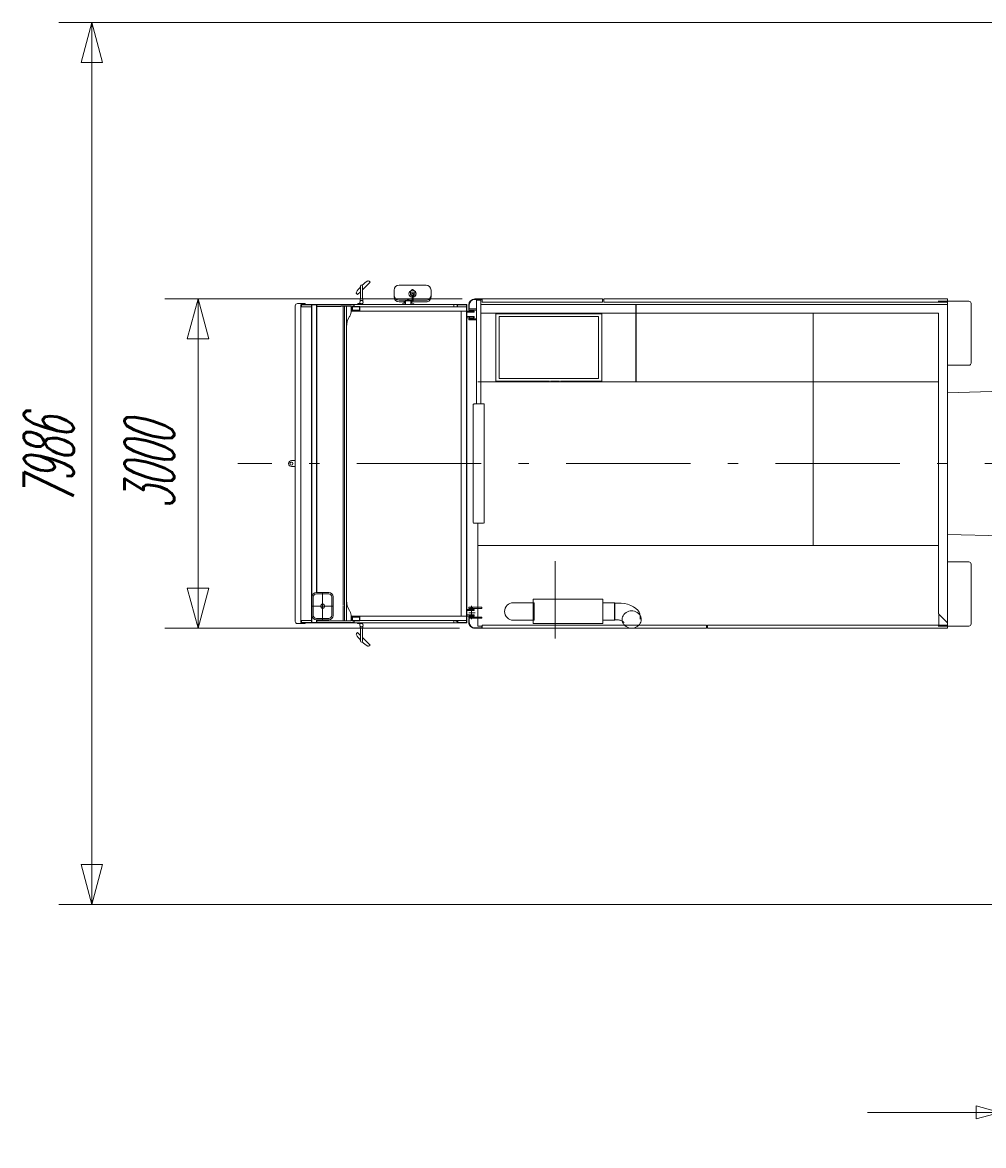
# Model space of a CAD drawing. Extents: x 4151 to 29084, y 1250 to 42319.
# Tile 1 of 30: x 4151 to 12847, y 1250 to 11413. Entities that reach past the tile are written whole.
import ezdxf
from ezdxf.enums import TextEntityAlignment as Align

# ---------------------------------------------------------------- set-up
doc = ezdxf.new("R2010")
doc.units = 0
doc.header["$LTSCALE"] = 37.5
doc.header["$MEASUREMENT"] = 0
doc.linetypes.add('CENTER', pattern=[50.5, 30, -9, 2.5, -9])
doc.layers.add('1', color=7, linetype='Continuous')
doc.layers.add('6', color=7, linetype='Continuous')
doc.styles.get("Standard").update_dxf_attribs({"font": 'txt', "bigfont": 'bigfont'})
doc.dimstyles.get("Standard").update_dxf_attribs({"dimtxt": 0.18, "dimasz": 0.18, "dimexe": 0.18, "dimexo": 0.0625, "dimgap": 0.09, "dimtad": 0, "dimtih": 1, "dimtoh": 1, "dimdec": 4, "dimzin": 0, "dimdsep": 46, "dimtxsty": 'Standard', "dimcen": 0.09, "dimadec": 0, "dimazin": 0, "dimtfac": 1, "dimtdec": 4, "dimtofl": 0, "dimtmove": 0, "dimatfit": 0, "dimfxl": 1, "dimtolj": 1, "dimtzin": 0, "dimarcsym": 0})

# ---------------------------------------------------------------- blocks, each defined once
blk = doc.blocks.new('*G2')
at = {"layer": '1', "color": 7, "linetype": 'Continuous', "lineweight": 9}
blk.add_line((12440, 8161), (8272, 8161), dxfattribs=at)
blk = doc.blocks.new('*G9')
at = {"layer": '1', "color": 7, "linetype": 'Continuous', "lineweight": 9}
for p, q in [((7886, 8861), (8170, 8861)), ((8170, 8861), (8170, 5981)), ((8170, 5981), (7871, 5981))]:
    blk.add_line(p, q, dxfattribs=at)
blk = doc.blocks.new('*G10')
at = {"layer": '1', "color": 7, "linetype": 'Continuous', "lineweight": 9}
for p, q in [((8194, 6016), (8190, 6016)), ((8190, 6016), (8190, 5985)), ((8194, 5985), (8194, 6016)), ((8310, 5935), (8244, 5935)), ((8244, 5931), (8310, 5931)), ((10340, 5959), (8310, 5959)), ((8310, 5959), (8310, 5931)), ((8310, 5931), (8310, 5935)), ((8310, 5931), (10340, 5931)), ((10340, 5931), (10340, 5959))]:
    blk.add_line(p, q, dxfattribs=at)
for radius, end in [(54, -89.9998), (50, -90.0002)]:
    blk.add_arc((8244, 5985), radius, 180, end, dxfattribs=at)
blk = doc.blocks.new('*G11')
at = {"layer": '1', "color": 7, "linetype": 'Continuous', "lineweight": 9}
for p, q in [((8190, 8826), (8190, 8857)), ((8194, 8857), (8194, 8826)), ((8244, 8911), (8310, 8911)), ((8310, 8907), (8244, 8907)), ((8310, 8911), (8310, 8907)), ((9400, 8911), (8310, 8911)), ((8310, 8911), (8310, 8883)), ((8310, 8883), (9400, 8883)), ((9400, 8883), (9400, 8911)), ((8194, 8826), (8190, 8826))]:
    blk.add_line(p, q, dxfattribs=at)
for radius, end in [(54, 180), (50, 179.9997)]:
    blk.add_arc((8244, 8857), radius, 90, end, dxfattribs=at)
blk = doc.blocks.new('*G26')
at = {"layer": '1', "color": 7, "linetype": 'Continuous', "lineweight": 9}
for p, q in [((12437, 8891), (12520, 8891)), ((12520, 8891), (12714, 8891)), ((12734, 8871), (12734, 8361))]:
    blk.add_line(p, q, dxfattribs=at)
blk.add_arc((12714, 8871), 20, 0, 90.0018, dxfattribs=at)
blk = doc.blocks.new('*G27')
at = {"layer": '1', "color": 7, "linetype": 'Continuous', "lineweight": 9}
blk.add_line((11635, 8911), (12520, 8911), dxfattribs=at)
blk = doc.blocks.new('*G28')
at = {"layer": '1', "color": 7, "linetype": 'Continuous', "lineweight": 9}
blk.add_line((12520, 6123), (12520, 6220), dxfattribs=at)
blk = doc.blocks.new('*G29')
at = {"layer": '1', "color": 7, "linetype": 'Continuous', "lineweight": 9}
for p, q in [((12734, 5971), (12734, 6511)), ((12442, 6051), (12442, 5951)), ((12437, 5951), (12520, 5951)), ((12520, 5951), (12714, 5951))]:
    blk.add_line(p, q, dxfattribs=at)
blk.add_arc((12714, 5971), 20, -90, 0.0018, dxfattribs=at)
blk = doc.blocks.new('*G30')
at = {"layer": '1', "color": 7, "linetype": 'Continuous', "lineweight": 9}
for p, q in [((8433, 8166), (8433, 8776)), ((8433, 8776), (9393, 8776)), ((9393, 8776), (9393, 8166)), ((8920, 8166), (8433, 8166)), ((9393, 8166), (9020, 8166))]:
    blk.add_line(p, q, dxfattribs=at)
blk = doc.blocks.new('*G31')
at = {"layer": '1', "color": 7, "linetype": 'Continuous', "lineweight": 9}
for p, q in [((9705, 8861), (9700, 8861)), ((9700, 8861), (9700, 8781)), ((9705, 8790), (9705, 8861)), ((9740, 8781), (9700, 8781)), ((9700, 8781), (9700, 8161)), ((9705, 8790), (9705, 8161))]:
    blk.add_line(p, q, dxfattribs=at)
blk = doc.blocks.new('*G32')
at = {"layer": '1', "color": 7, "linetype": 'Continuous', "lineweight": 9}
for p, q in [((9410, 8883), (9410, 8911)), ((9410, 8911), (11625, 8911)), ((12520, 8883), (9410, 8883))]:
    blk.add_line(p, q, dxfattribs=at)
blk = doc.blocks.new('*G33')
at = {"layer": '1', "color": 7, "linetype": 'Continuous', "lineweight": 9}
blk.add_line((12440, 6681), (8272, 6681), dxfattribs=at)
blk = doc.blocks.new('*G34')
at = {"layer": '1', "color": 7, "linetype": 'Continuous', "lineweight": 9}
blk.add_line((12440, 6741), (12440, 6681), dxfattribs=at)
blk = doc.blocks.new('*G35')
at = {"layer": '1', "color": 7, "linetype": 'Continuous', "lineweight": 9}
blk.add_line((12440, 7451), (12440, 7391), dxfattribs=at)
blk = doc.blocks.new('*G36')
at = {"layer": '1', "color": 7, "linetype": 'Continuous', "lineweight": 9}
for p, q in [((12520, 8911), (12520, 8730)), ((12520, 8613), (12520, 7423))]:
    blk.add_line(p, q, dxfattribs=at)
blk = doc.blocks.new('*G38')
at = {"layer": '1', "color": 7, "linetype": 'Continuous', "lineweight": 9}
for p, q in [((8300, 8861), (12520, 8861)), ((8300, 8781), (8300, 8861)), ((12440, 8781), (8300, 8781))]:
    blk.add_line(p, q, dxfattribs=at)
blk = doc.blocks.new('*G39')
at = {"layer": '1', "color": 7, "linetype": 'Continuous', "lineweight": 9}
for p, q in [((12520, 5981), (12520, 8861)), ((12440, 8781), (12440, 6061)), ((12440, 6061), (12520, 5981))]:
    blk.add_line(p, q, dxfattribs=at)
blk = doc.blocks.new('*G40')
at = {"layer": '1', "color": 7, "linetype": 'Continuous', "lineweight": 9}
blk.add_line((12440, 6061), (12520, 5981), dxfattribs=at)
blk = doc.blocks.new('*G37')
at = {"color": 7, "linetype": 'Continuous', "lineweight": 9}
for name in ['*G38', '*G39', '*G40']:
    blk.add_blockref(name, (0, 0), dxfattribs=at)
blk = doc.blocks.new('*G41')
at = {"layer": '1', "color": 7, "linetype": 'Continuous', "lineweight": 9}
blk.add_line((9870, 8781), (9930, 8781), dxfattribs=at)
blk = doc.blocks.new('*G42')
at = {"layer": '1', "color": 7, "linetype": 'Continuous', "lineweight": 9}
blk.add_line((11965, 8781), (11905, 8781), dxfattribs=at)
blk = doc.blocks.new('*G43')
at = {"layer": '1', "color": 7, "linetype": 'Continuous', "lineweight": 9}
for p, q in [((11305, 8781), (11245, 8781)), ((11305, 8161), (11305, 8781))]:
    blk.add_line(p, q, dxfattribs=at)
blk = doc.blocks.new('*G44')
at = {"layer": '1', "color": 7, "linetype": 'Continuous', "lineweight": 9}
blk.add_line((8300, 8101), (8300, 8161), dxfattribs=at)
blk = doc.blocks.new('*G45')
at = {"layer": '1', "color": 7, "linetype": 'Continuous', "lineweight": 9}
blk.add_line((11305, 6681), (11245, 6681), dxfattribs=at)
blk = doc.blocks.new('*G68')
at = {"layer": '1', "color": 7, "linetype": 'Continuous', "lineweight": 9}
blk.add_line((12520, 6781), (12520, 8061), dxfattribs=at)
blk = doc.blocks.new('*G69')
at = {"layer": '1', "color": 7, "linetype": 'Continuous', "lineweight": 9}
for p, q in [((12520, 7420), (12520, 6230)), ((12520, 6113), (12520, 5959)), ((12520, 5959), (12520, 5945)), ((12520, 5945), (12520, 5940))]:
    blk.add_line(p, q, dxfattribs=at)
blk = doc.blocks.new('*G70')
at = {"layer": '1', "color": 7, "linetype": 'Continuous', "lineweight": 9}
for p, q in [((12520, 5959), (11635, 5959)), ((11635, 5931), (12520, 5931)), ((12520, 5931), (12520, 5959))]:
    blk.add_line(p, q, dxfattribs=at)
blk = doc.blocks.new('*G71')
at = {"layer": '1', "color": 7, "linetype": 'Continuous', "lineweight": 9}
for p, q in [((10350, 5931), (10350, 5959)), ((10350, 5959), (11625, 5959)), ((11625, 5931), (10350, 5931))]:
    blk.add_line(p, q, dxfattribs=at)
blk = doc.blocks.new('*G72')
at = {"layer": '1', "color": 7, "linetype": 'Continuous', "lineweight": 9}
for p, q in [((8272, 5950), (8272, 6871)), ((8310, 5950), (8272, 5950)), ((8310, 5940), (8310, 5950)), ((8310, 5940), (8310, 5940)), ((10350, 5940), (10340, 5940))]:
    blk.add_line(p, q, dxfattribs=at)
blk = doc.blocks.new('*G73')
at = {"layer": '1', "color": 7, "linetype": 'Continuous', "lineweight": 9}
for p, q in [((8272, 5950), (8272, 6881)), ((8310, 5950), (8272, 5950)), ((8310, 5940), (8310, 5950)), ((8310, 5940), (8310, 5940)), ((10350, 5940), (10340, 5940))]:
    blk.add_line(p, q, dxfattribs=at)
blk = doc.blocks.new('*G74')
at = {"layer": '1', "color": 7, "linetype": 'Continuous', "lineweight": 9}
for p, q in [((9400, 8902), (9410, 8902)), ((8463, 8191), (8463, 8751)), ((8463, 8751), (9363, 8751)), ((9363, 8751), (9363, 8191)), ((9363, 8191), (8463, 8191))]:
    blk.add_line(p, q, dxfattribs=at)
blk = doc.blocks.new('*G75')
at = {"layer": '1', "color": 7, "linetype": 'Continuous', "lineweight": 9}
for p, q in [((11305, 8026), (11305, 8781)), ((11305, 8161), (11305, 6681))]:
    blk.add_line(p, q, dxfattribs=at)
blk = doc.blocks.new('*G78')
at = {"layer": '1', "color": 7, "linetype": 'Continuous', "lineweight": 9}
for p, q in [((8323, 6881), (8323, 6882)), ((8324, 6882), (8324, 6881))]:
    blk.add_line(p, q, dxfattribs=at)
blk = doc.blocks.new('*G77')
at = {"color": 7, "linetype": 'Continuous', "lineweight": 9}
blk.add_blockref('*G78', (0, 0), dxfattribs=at)
blk = doc.blocks.new('*G80')
at = {"layer": '1', "color": 7, "linetype": 'Continuous', "lineweight": 9}
blk.add_line((8323, 7961), (8323, 7961), dxfattribs=at)
blk = doc.blocks.new('*G79')
at = {"color": 7, "linetype": 'Continuous', "lineweight": 9}
blk.add_blockref('*G80', (0, 0), dxfattribs=at)
blk = doc.blocks.new('*G81')
at = {"layer": '1', "color": 7, "linetype": 'Continuous', "lineweight": 9}
blk.add_line((13182, 8072), (13182, 8061), dxfattribs=at)
blk = doc.blocks.new('*G82')
at = {"layer": '1', "color": 7, "linetype": 'Continuous', "lineweight": 9}
blk.add_line((13019, 8077), (12520, 8062), dxfattribs=at)
blk = doc.blocks.new('*G83')
at = {"layer": '1', "color": 7, "linetype": 'Continuous', "lineweight": 9}
blk.add_line((13019, 6766), (12520, 6781), dxfattribs=at)
blk = doc.blocks.new('*G84')
at = {"layer": '1', "color": 7, "linetype": 'Continuous', "lineweight": 9}
blk.add_line((13182, 8081), (13182, 6762), dxfattribs=at)
blk = doc.blocks.new('*G85')
at = {"layer": '1', "color": 7, "linetype": 'Continuous', "lineweight": 9}
for p, q in [((13180, 6762), (13019, 6766)), ((16865, 6742), (13180, 6762))]:
    blk.add_line(p, q, dxfattribs=at)
blk = doc.blocks.new('*G87')
at = {"layer": '1', "color": 7, "linetype": 'Continuous', "lineweight": 9}
blk.add_line((13176, 8061), (13176, 8061), dxfattribs=at)
blk = doc.blocks.new('*G86')
at = {"layer": '1', "color": 7, "linetype": 'Continuous', "lineweight": 9}
blk.add_line((13182, 8061), (13182, 8056), dxfattribs=at)
at = {"color": 7, "linetype": 'Continuous', "lineweight": 9}
blk.add_blockref('*G87', (0, 0), dxfattribs=at)
blk = doc.blocks.new('*G88')
at = {"layer": '1', "color": 7, "linetype": 'CENTER', "lineweight": 9}
blk.add_line((14020, 8088), (14020, 6771), dxfattribs=at)
blk = doc.blocks.new('*G89')
at = {"layer": '1', "color": 7, "linetype": 'Continuous', "lineweight": 9}
for p, q in [((13019, 8077), (13180, 8081)), ((13180, 8081), (16865, 8101))]:
    blk.add_line(p, q, dxfattribs=at)
blk = doc.blocks.new('*G90')
at = {"layer": '1', "color": 7, "linetype": 'Continuous', "lineweight": 9}
blk.add_line((13182, 6782), (13182, 6771), dxfattribs=at)
blk = doc.blocks.new('*G92')
at = {"layer": '1', "color": 7, "linetype": 'Continuous', "lineweight": 9}
for p, q in [((8260, 8901), (8300, 8901)), ((8260, 7961), (8260, 8901)), ((8300, 8901), (8300, 7961))]:
    blk.add_line(p, q, dxfattribs=at)
blk = doc.blocks.new('*G91')
at = {"color": 7, "linetype": 'Continuous', "lineweight": 9}
blk.add_blockref('*G92', (0, 0), dxfattribs=at)
blk = doc.blocks.new('*G94')
at = {"layer": '1', "color": 7, "linetype": 'Continuous', "lineweight": 9}
for p, q in [((8230, 7954), (8230, 7785)), ((8329, 7961), (8237, 7961)), ((8330, 6881), (8329, 7961)), ((8230, 7785), (8230, 7058)), ((8230, 7058), (8230, 6888)), ((8237, 6881), (8323, 6881))]:
    blk.add_line(p, q, dxfattribs=at)
for centre, start, end in [((8237, 7954), 90, -179.9931), ((8237, 6888), 180, -90)]:
    blk.add_arc(centre, 7, start, end, dxfattribs=at)
blk = doc.blocks.new('*G93')
at = {"color": 7, "linetype": 'Continuous', "lineweight": 9}
blk.add_blockref('*G94', (0, 0), dxfattribs=at)
blk = doc.blocks.new('*G96')
at = {"layer": '1', "color": 7, "linetype": 'CENTER', "lineweight": 9}
blk.add_line((15520, 6774), (15520, 8071), dxfattribs=at)
blk = doc.blocks.new('*G95')
at = {"color": 7, "linetype": 'Continuous', "lineweight": 9}
blk.add_blockref('*G96', (0, 0), dxfattribs=at)
blk = doc.blocks.new('*G98')
at = {"layer": '1', "color": 7, "linetype": 'Continuous', "lineweight": 9}
blk.add_line((16865, 8101), (16865, 6741), dxfattribs=at)
blk = doc.blocks.new('*G97')
at = {"color": 7, "linetype": 'Continuous', "lineweight": 9}
blk.add_blockref('*G98', (0, 0), dxfattribs=at)
blk = doc.blocks.new('*G100')
at = {"layer": '1', "color": 7, "linetype": 'Continuous', "lineweight": 9}
for p, q in [((8189, 6111), (8189, 6121)), ((8189, 6121), (8260, 6121)), ((8260, 6111), (8189, 6111)), ((8232, 6111), (8197, 6111)), ((8197, 6111), (8197, 6092)), ((8208, 6121), (8208, 6092)), ((8215, 6133), (8215, 6013)), ((8222, 6092), (8222, 6121)), ((8232, 6092), (8232, 6111)), ((8260, 6121), (8300, 6121)), ((8300, 6111), (8260, 6111)), ((8300, 6121), (8308, 6121)), ((8308, 6111), (8300, 6111)), ((8308, 6121), (8308, 6111)), ((8189, 6021), (8189, 6031)), ((8189, 6031), (8259, 6031)), ((8260, 6021), (8189, 6021)), ((8247, 6071), (8191, 6071)), ((8197, 6092), (8232, 6092)), ((8232, 6050), (8197, 6050)), ((8197, 6050), (8197, 6031)), ((8197, 6031), (8232, 6031)), ((8208, 6021), (8208, 6050)), ((8222, 6021), (8222, 6050)), ((8232, 6031), (8232, 6050)), ((8259, 6031), (8300, 6031)), ((8260, 6021), (8300, 6021)), ((8300, 6031), (8308, 6031)), ((8308, 6021), (8300, 6021)), ((8308, 6031), (8308, 6021))]:
    blk.add_line(p, q, dxfattribs=at)
blk = doc.blocks.new('*G99')
at = {"color": 7, "linetype": 'Continuous', "lineweight": 9}
blk.add_blockref('*G100', (0, 0), dxfattribs=at)
blk = doc.blocks.new('*G102')
at = {"layer": '1', "color": 7, "linetype": 'Continuous', "lineweight": 9}
blk.add_line((15528, 8071), (15513, 8071), dxfattribs=at)
blk = doc.blocks.new('*G103')
at = {"layer": '1', "color": 7, "linetype": 'Continuous', "lineweight": 9}
blk.add_line((15590, 8071), (15450, 8071), dxfattribs=at)
blk = doc.blocks.new('*G101')
at = {"color": 7, "linetype": 'Continuous', "lineweight": 9}
for name in ['*G103', '*G102']:
    blk.add_blockref(name, (0, 0), dxfattribs=at)
blk = doc.blocks.new('*G105')
at = {"layer": '1', "color": 7, "linetype": 'Continuous', "lineweight": 9}
blk.add_line((15513, 6771), (15528, 6771), dxfattribs=at)
blk = doc.blocks.new('*G106')
at = {"layer": '1', "color": 7, "linetype": 'Continuous', "lineweight": 9}
blk.add_line((15450, 6771), (15590, 6771), dxfattribs=at)
blk = doc.blocks.new('*G104')
at = {"color": 7, "linetype": 'Continuous', "lineweight": 9}
for name in ['*G106', '*G105']:
    blk.add_blockref(name, (0, 0), dxfattribs=at)
blk = doc.blocks.new('*G108')
at = {"layer": '1', "color": 7, "linetype": 'Continuous', "lineweight": 9}
blk.add_line((14028, 8071), (14013, 8071), dxfattribs=at)
blk = doc.blocks.new('*G109')
at = {"layer": '1', "color": 7, "linetype": 'Continuous', "lineweight": 9}
blk.add_line((14090, 8071), (13950, 8071), dxfattribs=at)
blk = doc.blocks.new('*G107')
at = {"color": 7, "linetype": 'Continuous', "lineweight": 9}
for name in ['*G109', '*G108']:
    blk.add_blockref(name, (0, 0), dxfattribs=at)
blk = doc.blocks.new('*G111')
at = {"layer": '1', "color": 7, "linetype": 'Continuous', "lineweight": 9}
blk.add_line((14013, 6771), (14028, 6771), dxfattribs=at)
blk = doc.blocks.new('*G112')
at = {"layer": '1', "color": 7, "linetype": 'Continuous', "lineweight": 9}
blk.add_line((13950, 6771), (14090, 6771), dxfattribs=at)
blk = doc.blocks.new('*G110')
at = {"color": 7, "linetype": 'Continuous', "lineweight": 9}
for name in ['*G112', '*G111']:
    blk.add_blockref(name, (0, 0), dxfattribs=at)
blk = doc.blocks.new('*G114')
at = {"layer": '1', "color": 7, "linetype": 'Continuous', "lineweight": 9}
blk.add_line((8963, 8167), (8978, 8167), dxfattribs=at)
blk = doc.blocks.new('*G115')
at = {"layer": '1', "color": 7, "linetype": 'Continuous', "lineweight": 9}
blk.add_line((9010, 8167), (8930, 8167), dxfattribs=at)
blk = doc.blocks.new('*G116')
at = {"layer": '1', "color": 7, "linetype": 'Continuous', "lineweight": 9}
blk.add_line((8978, 8167), (8992, 8167), dxfattribs=at)
blk = doc.blocks.new('*G113')
at = {"color": 7, "linetype": 'Continuous', "lineweight": 9}
for name in ['*G115', '*G114', '*G116']:
    blk.add_blockref(name, (0, 0), dxfattribs=at)
blk = doc.blocks.new('*G76')
at = {"color": 7, "linetype": 'Continuous', "lineweight": 9}
for name in ['*G91', '*G113', '*G82', '*G89', '*G86', '*G84', '*G81', '*G107', '*G88', '*G101', '*G95', '*G97', '*G93', '*G79', '*G77', '*G83', '*G85', '*G90', '*G110', '*G104', '*G99']:
    blk.add_blockref(name, (0, 0), dxfattribs=at)
blk = doc.blocks.new('*G1')
at = {"layer": '1', "color": 7, "linetype": 'Continuous', "lineweight": 9}
for p, q in [((7296, 9064), (7227, 8995)), ((7288, 9072), (7296, 9064)), ((7183, 8951), (7174, 8959)), ((7209, 8977), (7183, 8951)), ((7209, 8925), (7209, 9028)), ((7227, 9028), (7227, 8925)), ((7514, 8992), (7514, 8930)), ((7514, 8945), (7514, 8983)), ((7681, 9037), (7559, 9037)), ((7661, 8965), (7661, 8977)), ((7661, 8946), (7661, 8965)), ((7661, 8957), (7661, 8946)), ((7661, 8946), (7674, 8946)), ((7669, 8985), (7693, 8985)), ((7693, 8965), (7669, 8965)), ((7674, 8993), (7674, 8985)), ((7674, 8957), (7674, 8938)), ((7803, 9037), (7681, 9037)), ((7688, 8985), (7688, 8993)), ((7688, 8938), (7688, 8957)), ((7688, 8946), (7701, 8946)), ((7701, 8977), (7701, 8965)), ((7701, 8965), (7701, 8957)), ((7701, 8946), (7701, 8957)), ((7848, 8930), (7848, 8992)), ((7848, 8969), (7848, 8945)), ((6620, 8849), (6620, 5993)), ((6710, 8869), (6640, 8869)), ((6670, 8860), (6671, 8860)), ((6670, 6552), (6670, 8860)), ((6672, 8861), (6672, 8841)), ((6767, 8861), (6672, 8861)), ((6675, 8858), (6771, 8858)), ((6675, 8841), (6675, 8858)), ((6711, 8861), (6710, 8869)), ((8172, 8861), (6767, 8861)), ((6767, 8858), (6767, 8221)), ((6771, 8221), (6771, 8858)), ((6771, 8858), (6811, 8858)), ((7150, 8858), (6771, 8858)), ((6811, 8858), (6811, 6379)), ((7031, 8844), (6811, 8844)), ((6814, 8858), (6814, 6622)), ((7031, 8845), (7031, 8844)), ((7123, 8845), (7031, 8845)), ((7031, 8844), (7031, 8843)), ((7054, 8845), (7054, 6136)), ((7064, 8845), (7064, 6552)), ((7084, 8276), (7084, 8845)), ((7126, 8807), (7126, 8842)), ((7133, 8844), (7203, 8844)), ((7133, 8807), (7133, 8844)), ((7150, 8844), (7150, 8858)), ((7153, 8844), (7150, 8844)), ((7153, 8861), (7153, 8844)), ((7183, 8861), (7183, 8865)), ((7188, 8870), (7203, 8870)), ((7203, 8870), (7203, 8883)), ((7213, 8870), (7203, 8870)), ((7203, 8844), (7203, 8807)), ((7206, 8905), (7209, 8925)), ((7206, 8892), (7206, 8905)), ((7230, 8874), (7218, 8861)), ((7218, 8861), (7218, 8865)), ((7227, 8925), (7231, 8905)), ((7231, 8905), (7231, 8892)), ((7676, 8900), (7559, 8900)), ((7559, 8885), (7601, 8885)), ((7590, 8868), (7616, 8868)), ((7590, 8860), (7590, 8868)), ((7601, 8888), (7601, 8878)), ((7616, 8888), (7601, 8888)), ((7601, 8878), (7616, 8878)), ((7616, 8868), (7616, 8891)), ((7620, 8895), (7662, 8895)), ((7634, 8904), (7634, 8908)), ((7648, 8904), (7634, 8904)), ((7635, 8909), (7647, 8909)), ((7635, 8904), (7635, 8903)), ((7635, 8903), (7648, 8903)), ((7637, 8908), (7637, 8904)), ((7645, 8908), (7645, 8904)), ((7648, 8908), (7648, 8904)), ((7648, 8903), (7648, 8904)), ((7666, 8891), (7666, 8868)), ((7666, 8888), (7668, 8888)), ((7666, 8878), (7668, 8878)), ((7666, 8868), (7692, 8868)), ((7674, 8938), (7676, 8937)), ((7676, 8912), (7676, 8938)), ((7676, 8896), (7676, 8912)), ((7681, 8885), (7803, 8885)), ((7686, 8912), (7686, 8938)), ((7688, 8938), (7686, 8937)), ((7686, 8896), (7686, 8912)), ((7803, 8900), (7686, 8900)), ((7692, 8868), (7692, 8860)), ((8054, 8861), (8054, 8841)), ((8083, 8861), (8083, 8846)), ((8083, 8846), (8086, 8846)), ((8086, 8858), (8169, 8858)), ((8086, 8846), (8086, 8858)), ((8169, 8858), (8169, 8841)), ((8172, 6052), (8172, 8861)), ((8189, 8826), (8189, 8857)), ((8193, 8857), (8193, 8826)), ((8243, 8911), (8310, 8911)), ((8310, 8907), (8243, 8907)), ((8259, 8221), (8259, 8901)), ((8259, 8901), (8272, 8901)), ((8272, 8901), (8299, 8901)), ((8299, 8901), (8299, 8892)), ((8310, 8911), (8310, 8883)), ((9400, 8911), (8310, 8911)), ((8310, 8911), (8310, 8907)), ((8310, 8883), (9400, 8883)), ((9400, 8883), (9400, 8911)), ((9400, 8902), (9410, 8902)), ((9410, 8911), (11450, 8911)), ((9410, 8883), (9410, 8911)), ((11450, 8883), (9410, 8883)), ((11460, 8911), (12520, 8911)), ((12520, 8902), (12520, 8730)), ((6672, 8841), (6675, 8841)), ((6675, 8841), (6767, 8841)), ((6675, 8841), (6767, 8841)), ((7109, 8751), (7112, 8756)), ((7126, 8801), (8172, 8801)), ((7203, 8807), (7133, 8807)), ((7136, 8841), (7136, 8810)), ((7200, 8841), (7136, 8841)), ((7136, 8810), (7200, 8810)), ((8172, 8841), (7200, 8841)), ((7200, 8810), (7200, 8841)), ((8120, 8801), (8170, 8801)), ((8120, 6103), (8120, 8801)), ((8172, 8801), (8172, 8841)), ((8172, 8801), (8237, 8801)), ((8172, 8791), (8172, 8801)), ((8237, 8791), (8172, 8791)), ((8172, 8741), (8172, 8751)), ((8172, 8751), (8237, 8751)), ((8237, 8741), (8172, 8741)), ((8193, 8826), (8189, 8826)), ((8189, 8821), (8259, 8821)), ((8189, 8811), (8189, 8821)), ((8259, 8811), (8189, 8811)), ((8197, 8811), (8197, 8792)), ((8232, 8811), (8197, 8811)), ((8197, 8792), (8232, 8792)), ((8197, 8751), (8197, 8731)), ((8232, 8751), (8197, 8751)), ((8232, 8792), (8232, 8811)), ((8232, 8731), (8232, 8751)), ((8237, 8801), (8237, 8791)), ((8237, 8751), (8237, 8741)), ((12734, 8841), (12734, 8331)), ((8189, 8731), (8259, 8731)), ((8189, 8721), (8189, 8731)), ((8259, 8721), (8189, 8721)), ((8197, 8731), (8232, 8731)), ((12520, 8713), (12520, 8718)), ((12520, 8621), (12520, 8713)), ((12520, 8613), (12520, 8221)), ((7084, 8276), (7084, 6045)), ((12714, 8311), (12521, 8311)), ((6767, 8221), (6767, 5984)), ((6771, 5984), (6771, 8221)), ((6586, 7448), (6620, 7448)), ((6586, 7395), (6620, 7395)), ((6620, 6622), (6620, 6552)), ((6670, 5982), (6670, 6622)), ((6671, 6622), (6671, 5982)), ((6811, 6622), (6811, 6255)), ((6814, 6622), (6814, 6255)), ((7084, 6622), (7084, 6604)), ((12520, 6622), (12520, 6230)), ((6620, 6546), (6620, 5993)), ((7064, 6552), (7064, 6136)), ((7084, 6577), (7084, 6291)), ((12714, 6531), (12521, 6531)), ((7084, 6171), (7084, 6339)), ((6771, 6215), (6771, 6047)), ((6783, 6215), (6783, 6047)), ((6922, 6255), (6811, 6255)), ((6922, 6243), (6811, 6243)), ((6950, 6047), (6950, 6215)), ((6962, 6215), (6962, 6047)), ((7084, 6264), (7084, 5998)), ((7054, 6131), (7054, 5998)), ((7064, 6136), (7064, 5998)), ((8120, 6041), (8120, 6103)), ((8170, 6103), (8170, 6041)), ((8172, 5981), (8172, 6103)), ((8172, 6102), (8172, 6092)), ((8237, 6102), (8172, 6102)), ((8197, 6103), (8197, 6092)), ((8232, 6092), (8232, 6103)), ((8237, 6092), (8237, 6102)), ((8272, 5950), (8272, 6103)), ((8593, 6162), (8676, 6162)), ((8676, 6162), (8781, 6162)), ((8773, 6193), (8788, 6193)), ((8773, 5973), (8773, 6193)), ((8781, 6162), (8781, 6004)), ((8788, 6193), (9258, 6193)), ((9258, 6193), (9403, 6193)), ((9403, 6193), (9403, 5973)), ((9403, 6162), (9403, 6004)), ((9508, 6162), (9403, 6162)), ((9508, 6004), (9508, 6162)), ((9511, 6159), (9508, 6162)), ((9511, 6007), (9511, 6159)), ((9511, 6159), (9538, 6159)), ((9511, 6007), (9511, 6159)), ((9538, 6159), (9567, 6158)), ((9567, 6158), (9597, 6154)), ((9597, 6154), (9627, 6148)), ((9627, 6148), (9655, 6138)), ((9655, 6138), (9680, 6126)), ((9680, 6126), (9702, 6111)), ((9702, 6111), (9719, 6095)), ((12520, 6113), (12520, 5959)), ((6672, 6001), (6675, 6001)), ((6672, 5981), (6672, 6001)), ((6675, 6001), (6767, 6001)), ((6675, 6001), (6675, 5984)), ((6811, 6019), (6922, 6019)), ((6811, 6007), (6811, 5984)), ((6811, 6007), (6922, 6007)), ((6814, 6007), (6814, 5984)), ((6814, 5998), (7123, 5998)), ((7112, 6087), (7109, 6092)), ((7126, 6041), (8172, 6041)), ((7126, 6001), (7126, 6036)), ((7133, 6035), (7133, 5998)), ((7203, 6035), (7133, 6035)), ((7133, 5998), (7203, 5998)), ((7136, 6032), (7136, 6001)), ((7200, 6032), (7136, 6032)), ((7136, 6001), (7200, 6001)), ((7150, 5998), (7150, 5984)), ((7153, 5998), (7150, 5998)), ((7153, 5981), (7153, 5998)), ((7200, 6001), (7200, 6032)), ((8172, 6001), (7200, 6001)), ((7203, 5998), (7203, 6035)), ((8054, 6001), (8054, 5981)), ((8073, 6001), (8073, 5996)), ((8073, 5996), (8093, 5996)), ((8083, 5996), (8086, 5996)), ((8083, 5981), (8083, 5996)), ((8086, 5996), (8086, 5984)), ((8093, 5996), (8093, 6001)), ((8170, 6041), (8120, 6041)), ((8169, 5984), (8169, 6001)), ((8172, 6092), (8237, 6092)), ((8237, 6052), (8172, 6052)), ((8172, 6052), (8172, 6042)), ((8172, 6042), (8237, 6042)), ((8172, 6041), (8172, 6001)), ((8189, 6031), (8259, 6031)), ((8189, 6021), (8189, 6031)), ((8259, 6021), (8189, 6021)), ((8189, 6016), (8189, 5985)), ((8193, 6016), (8189, 6016)), ((8193, 5985), (8193, 6016)), ((8197, 6092), (8232, 6092)), ((8197, 6050), (8197, 6031)), ((8232, 6050), (8197, 6050)), ((8197, 6031), (8232, 6031)), ((8232, 6031), (8232, 6050)), ((8237, 6042), (8237, 6052)), ((8781, 6004), (8593, 6004)), ((9403, 6004), (9508, 6004)), ((9508, 6004), (9511, 6007)), ((9511, 6007), (9538, 6007)), ((9538, 6007), (9545, 6006)), ((9545, 6006), (9552, 6005)), ((9552, 6005), (9558, 6003)), ((9558, 6003), (9565, 6001)), ((9565, 6001), (9571, 5999)), ((9571, 5999), (9577, 5996)), ((9577, 6011), (9578, 6022)), ((9578, 5999), (9577, 6011)), ((9577, 5996), (9582, 5993)), ((9578, 6022), (9581, 6034)), ((9581, 5987), (9578, 5999)), ((9581, 6034), (9586, 6045)), ((9586, 6045), (9593, 6056)), ((9593, 6056), (9602, 6066)), ((9602, 6066), (9613, 6074)), ((9613, 6074), (9625, 6081)), ((9625, 6081), (9638, 6085)), ((9638, 6085), (9651, 6088)), ((9651, 6088), (9663, 6089)), ((9663, 6089), (9675, 6088)), ((9675, 6088), (9688, 6085)), ((9688, 6085), (9701, 6081)), ((9701, 6081), (9713, 6074)), ((9713, 6074), (9724, 6066)), ((9719, 6095), (9730, 6078)), ((9724, 6066), (9733, 6056)), ((9730, 6078), (9737, 6061)), ((9733, 6056), (9740, 6045)), ((9737, 6061), (9739, 6044)), ((9739, 6044), (9739, 6014)), ((9740, 6045), (9745, 6034)), ((9745, 6034), (9748, 6022)), ((9748, 5999), (9745, 5987)), ((9748, 6022), (9749, 6011)), ((9749, 6011), (9748, 5999)), ((6640, 5973), (6710, 5973)), ((6671, 5982), (6670, 5982)), ((6767, 5981), (6672, 5981)), ((6675, 5984), (6771, 5984)), ((6710, 5973), (6711, 5981)), ((6767, 5981), (8172, 5981)), ((6811, 5984), (6771, 5984)), ((7150, 5984), (6771, 5984)), ((7183, 5981), (7183, 5978)), ((7188, 5973), (7203, 5973)), ((7213, 5973), (7203, 5973)), ((7203, 5973), (7203, 5959)), ((7206, 5951), (7206, 5937)), ((7206, 5937), (7209, 5917)), ((7209, 5917), (7209, 5814)), ((7218, 5981), (7218, 5978)), ((7230, 5969), (7218, 5981)), ((7227, 5917), (7231, 5937)), ((7227, 5814), (7227, 5917)), ((7231, 5937), (7231, 5951)), ((8086, 5984), (8169, 5984)), ((8310, 5935), (8243, 5935)), ((8243, 5931), (8310, 5931)), ((8309, 5950), (8272, 5950)), ((8309, 5940), (8309, 5950)), ((8310, 5940), (8309, 5940)), ((8310, 5959), (8310, 5931)), ((9599, 5959), (8310, 5959)), ((8310, 5931), (8310, 5935)), ((8310, 5931), (10340, 5931)), ((9258, 5973), (8773, 5973)), ((9403, 5973), (9258, 5973)), ((9586, 5976), (9581, 5987)), ((9582, 5993), (9586, 5990)), ((9586, 5990), (9590, 5987)), ((9593, 5965), (9586, 5976)), ((9590, 5987), (9594, 5984)), ((9602, 5955), (9593, 5965)), ((9613, 5946), (9602, 5955)), ((9625, 5940), (9613, 5946)), ((9638, 5935), (9625, 5940)), ((9651, 5932), (9638, 5935)), ((9663, 5931), (9651, 5932)), ((9675, 5932), (9663, 5931)), ((9688, 5935), (9675, 5932)), ((9701, 5940), (9688, 5935)), ((9713, 5946), (9701, 5940)), ((9724, 5955), (9713, 5946)), ((9733, 5965), (9724, 5955)), ((10340, 5959), (9725, 5959)), ((9740, 5976), (9733, 5965)), ((9745, 5987), (9740, 5976)), ((10340, 5931), (10340, 5959)), ((10350, 5940), (10340, 5940)), ((10350, 5959), (11450, 5959)), ((10350, 5931), (10350, 5959)), ((11450, 5931), (10350, 5931)), ((11460, 5959), (12520, 5959)), ((12520, 5931), (11460, 5931)), ((12520, 5959), (12520, 5945)), ((12520, 5959), (12520, 5931)), ((12520, 5945), (12520, 5940)), ((7183, 5892), (7174, 5884)), ((7209, 5866), (7183, 5892)), ((7296, 5779), (7227, 5848)), ((7288, 5771), (7296, 5779))]:
    blk.add_line(p, q, dxfattribs=at)
at = {"layer": '1', "color": 7, "linetype": 'CENTER', "lineweight": 9}
for p, q in [((19664, 7421), (6099, 7421)), ((8970, 6537), (8970, 5837)), ((6867, 6255), (6867, 6007)), ((6771, 6131), (6962, 6131))]:
    blk.add_line(p, q, dxfattribs=at)
at = {"layer": '1', "color": 7, "linetype": 'Continuous', "lineweight": 9}
for centre, radius in [((6585, 7421), 13.6), ((6867, 6131), 18.5)]:
    blk.add_circle(centre, radius, dxfattribs=at)
for centre, radius, start, end in [((7448, 8799), 325, 122.1596, 133.462), ((7280, 9065), 10, 44.9937, 122.1611), ((7181, 8966), 9.99, 147.7885, -134.9637), ((7448, 8799), 325, 137.2902, 147.8358), ((7218, 9028), 9, 0, 180), ((7559, 8992), 45, 90, 179.9983), ((7559, 8945), 45, 180, -90), ((7681, 8958), 32.5, 102.3201, 179.998), ((7681, 8958), 32.5, 180, -98.5496), ((7669, 8977), 8, 90, 179.9771), ((7669, 8957), 8, 90, 179.9967), ((7681, 8986), 9.9, 44.9937, 135.0086), ((7681, 8945), 13.8, 59.6201, 120.3829), ((7681, 8958), 32.5, -81.5071, -0.0021), ((7681, 8958), 32.5, 0, 77.786), ((7693, 8977), 8, 0, 90), ((7693, 8957), 8, 0, 90), ((7803, 8992), 45, 0, 89.9971), ((7803, 8945), 45, -90, 0.0006), ((6640, 8849), 20, 90, -179.9921), ((7123, 8842), 3, 0, 89.9126), ((7188, 8865), 5, 90, 179.9738), ((7218, 8883), 15, -37.2003, 179.999), ((7213, 8865), 5, 0, 89.9685), ((7559, 8930), 45, 180, -90.0029), ((7620, 8891), 4, 90, 179.9934), ((7635, 8907), 1.88, 35.8638, 144.1544), ((7641, 8898), 11.3, 68.5949, 111.4086), ((7647, 8907), 1.88, 35.8556, 144.1463), ((7662, 8891), 4, 0, 89.9869), ((7668, 8896), 18, -90, -0.0015), ((7668, 8896), 8, -90, 0.0098), ((7681, 8932), 9.67, 43.6043, 136.3979), ((7681, 8926), 13.1, 67.6209, 112.3843), ((7803, 8930), 45, -90, 0.0047), ((8243, 8857), 54, 90, 180), ((8243, 8857), 50, 90, 180), ((7264, 8660), 180, 149.3447, -179.999), ((7026, 8807), 100, -30.6549, -0.0008), ((12714, 8331), 20, -90, -0.0052), ((6586, 7421), 26.6, 90, -90), ((12714, 6511), 20, 0, 89.9948), ((6811, 6215), 40, 90, 180), ((6811, 6215), 28, 90, 180), ((6922, 6215), 40, 0, 90), ((6922, 6215), 28, 0, 90), ((7264, 6183), 180, 180, -149.3482), ((8593, 6083), 79.2, 90, -90), ((6811, 6047), 40, 180, -90), ((6811, 6047), 28, 180, -90), ((6922, 6047), 28, -90, 0), ((6922, 6047), 40, -90, 0), ((7026, 6036), 100, 0, 30.6324), ((7123, 6001), 2.99, -90, 0.1139), ((6640, 5993), 20, 180, -90), ((7188, 5978), 5, 180, -90.0158), ((7218, 5959), 15, 180, 37.1993), ((7213, 5978), 5, -90, -0.0682), ((8243, 5985), 54, 180, -90), ((8243, 5985), 50, 180, -90), ((7181, 5877), 10, 134.9989, -147.8373), ((7448, 6044), 325, -147.8381, -137.2893), ((7218, 5814), 9, 180, 0), ((7448, 6044), 325, -133.4625, -122.1584), ((7280, 5778), 10, -122.1579, -45.0004)]:
    blk.add_arc(centre, radius, start, end, dxfattribs=at)
at = {"color": 7, "linetype": 'Continuous', "lineweight": 9}
for name in ['*G9', '*G76', '*G11', '*G37', '*G74', '*G32', '*G31', '*G27', '*G26', '*G36', '*G30', '*G41', '*G43', '*G75', '*G42', '*G2', '*G44', '*G68', '*G35', '*G69', '*G73', '*G72', '*G34', '*G33', '*G45', '*G29', '*G28', '*G10', '*G71', '*G70']:
    blk.add_blockref(name, (0, 0), dxfattribs=at)
blk = doc.blocks.new('*D202')
at = {"layer": '6', "color": 7, "linetype": 'Continuous', "lineweight": 9}
for p, q in [((4480, 11413), (13881, 11413)), ((4780, 11413), (4683, 11051)), ((4780, 11413), (4780, 3430)), ((4780, 11413), (4877, 11051)), ((4877, 11051), (4683, 11051)), ((4780, 3430), (4683, 3792)), ((4683, 3792), (4877, 3792)), ((4780, 3430), (4877, 3792)), ((4480, 3430), (13882, 3430))]:
    blk.add_line(p, q, dxfattribs=at)
at = {"layer": '6', "color": 7, "linetype": 'Continuous', "lineweight": 9, "oblique": 15, "width": 0.5}
blk.add_text('7986', height=450, rotation=90, dxfattribs=at).set_placement((4750, 7061), align=Align.BOTTOM_LEFT)
blk = doc.blocks.new('*D203')
at = {"layer": '6', "color": 7, "linetype": 'Continuous', "lineweight": 9}
for p, q in [((5440, 8911), (8130, 8911)), ((5740, 8911), (5643, 8549)), ((5740, 8911), (5740, 5931)), ((5740, 8911), (5837, 8549)), ((5837, 8549), (5643, 8549)), ((5740, 5931), (5643, 6294)), ((5643, 6294), (5837, 6294)), ((5740, 5931), (5837, 6294)), ((5440, 5931), (8105, 5931))]:
    blk.add_line(p, q, dxfattribs=at)
at = {"layer": '6', "color": 7, "linetype": 'Continuous', "lineweight": 9, "oblique": 15, "width": 0.5}
blk.add_text('3000', height=450, rotation=90, dxfattribs=at).set_placement((5660, 7011), align=Align.BOTTOM_LEFT)
blk = doc.blocks.new('*D264')
at = {"layer": '6', "color": 7, "linetype": 'Continuous', "lineweight": 9}
for p, q in [((12998, 1250), (12998, 2321)), ((13798, 1250), (13798, 2321)), ((11798, 1550), (14998, 1550)), ((12998, 1550), (12781, 1608)), ((12781, 1492), (12781, 1608)), ((12998, 1550), (12781, 1492)), ((13798, 1550), (14015, 1608)), ((13798, 1550), (14015, 1492)), ((14015, 1608), (14015, 1492))]:
    blk.add_line(p, q, dxfattribs=at)
at = {"layer": '6', "color": 7, "linetype": 'Continuous', "lineweight": 9, "oblique": 15, "width": 0.625}
blk.add_text('%%c800', height=300, dxfattribs=at).set_placement((14105, 1620), align=Align.BOTTOM_LEFT)

msp = doc.modelspace()

# ---------------------------------------------------------------- block references
at = {"color": 7, "linetype": 'Continuous', "lineweight": 9}
msp.add_blockref('*G1', (0, 0), dxfattribs=at)

# ---------------------------------------------------------------- dimensions: what is measured, and where the dimension line sits
at = {"layer": '6', "color": 7, "linetype": 'Continuous', "lineweight": 9}
for base, p1, p2, text, picture, middle in [((4780, 11413.17135), (13881.4793, 11413.17135), (13881.64329, 3429.66559), '7986', '*D202', (4750, 7511.4978)), ((5740, 8911.498), (8130, 8911.498), (8105.01364, 5931.498), '3000', '*D203', (5660, 7461.4978))]:
    dim = msp.add_linear_dim(base=base, p1=p1, p2=p2, angle=90, text=text, dimstyle='Standard', dxfattribs=at)
    dim.commit()
    dim.dimension.update_dxf_attribs({"geometry": picture, "text_midpoint": middle})
dim = msp.add_diameter_dim_2p(p1=(12998.1616, 1550), p2=(13797.84781, 1550), text='φ800', dimstyle='Standard', dxfattribs=at)
dim.commit()
dim.dimension.update_dxf_attribs({"geometry": '*D264', "text_midpoint": (14480, 1620)})

doc.saveas('drawing.dxf')
